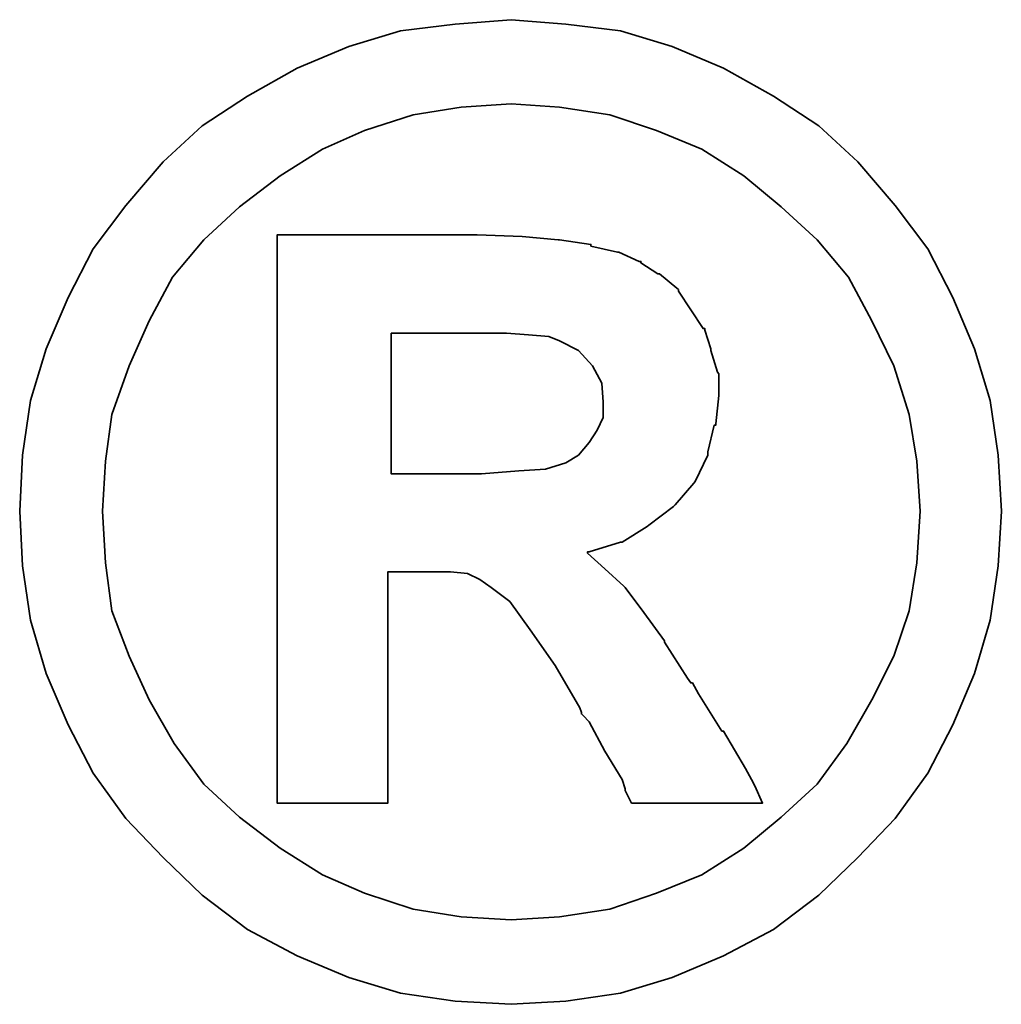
# Model space of a CAD drawing. Header units: millimetres. Extents: x -115 to 793, y -126 to 121.
# Tile 98 of 100: x 471.88 to 473.09, y 7.51 to 8.73. Entities that reach past the tile are written whole.
import ezdxf

# ---------------------------------------------------------------- set-up
doc = ezdxf.new("R2010")
doc.units = ezdxf.units.MM
doc.layers.add('DIM', color=4, linetype='Continuous')
doc.layers.add('layer 1', color=7, linetype='Continuous')

# ---------------------------------------------------------------- blocks, each defined once
blk = doc.blocks.new('TBI MOTION logo(完整正式版)')
at = {"layer": 'layer 1', "color": 22, "lineweight": 35}
for points, knots in [([(81.20634, 4.98624), (81.20634, 4.98624), (81.18649, 5.32862), (81.18649, 5.32862), (81.18649, 5.32862), (81.18649, 5.32862), (81.13886, 5.66206), (81.13886, 5.66206), (81.13886, 5.66206), (81.13886, 5.66206), (81.04359, 5.97764), (81.04359, 5.97764), (81.04359, 5.97764), (81.04359, 5.97764), (80.91061, 6.29124), (80.91061, 6.29124), (80.91061, 6.29124), (80.91061, 6.29124), (80.75778, 6.58697), (80.75778, 6.58697), (80.75778, 6.58697), (80.75778, 6.58697), (80.5593, 6.85294), (80.5593, 6.85294), (80.5593, 6.85294), (80.5593, 6.85294), (80.33105, 7.1189), (80.33105, 7.1189), (80.33105, 7.1189), (80.33105, 7.1189), (80.09287, 7.33921), (80.09287, 7.33921), (80.09287, 7.33921), (80.09287, 7.33921), (79.815, 7.51982), (79.815, 7.51982), (79.815, 7.51982), (79.815, 7.51982), (79.51133, 7.69051), (79.51133, 7.69051), (79.51133, 7.69051), (79.51133, 7.69051), (79.19773, 7.8235), (79.19773, 7.8235), (79.19773, 7.8235), (79.19773, 7.8235), (78.88215, 7.91877), (78.88215, 7.91877), (78.88215, 7.91877), (78.88215, 7.91877), (78.54871, 7.95846), (78.54871, 7.95846), (78.54871, 7.95846), (78.54871, 7.95846), (78.21526, 7.98625), (78.21526, 7.98625), (78.21526, 7.98625), (78.21526, 7.98625), (77.87388, 7.95846), (77.87388, 7.95846), (77.87388, 7.95846), (77.87388, 7.95846), (77.54044, 7.91877), (77.54044, 7.91877), (77.54044, 7.91877), (77.54044, 7.91877), (77.22485, 7.8235), (77.22485, 7.8235), (77.22485, 7.8235), (77.22485, 7.8235), (76.91027, 7.69051), (76.91027, 7.69051), (76.91027, 7.69051), (76.91027, 7.69051), (76.6056, 7.51982), (76.6056, 7.51982), (76.6056, 7.51982), (76.6056, 7.51982), (76.32972, 7.33921), (76.32972, 7.33921), (76.32972, 7.33921), (76.32972, 7.33921), (76.09154, 7.1189), (76.09154, 7.1189), (76.09154, 7.1189), (76.09154, 7.1189), (75.86329, 6.85294), (75.86329, 6.85294), (75.86329, 6.85294), (75.86329, 6.85294), (75.66382, 6.58697), (75.66382, 6.58697), (75.66382, 6.58697), (75.66382, 6.58697), (75.51099, 6.29124), (75.51099, 6.29124), (75.51099, 6.29124), (75.51099, 6.29124), (75.37702, 5.97764), (75.37702, 5.97764), (75.37702, 5.97764), (75.37702, 5.97764), (75.28175, 5.66206), (75.28175, 5.66206), (75.28175, 5.66206), (75.28175, 5.66206), (75.23411, 5.32862), (75.23411, 5.32862), (75.23411, 5.32862), (75.23411, 5.32862), (75.21625, 4.98624), (75.21625, 4.98624), (75.21625, 4.98624), (75.21625, 4.98624), (75.23411, 4.6528), (75.23411, 4.6528), (75.23411, 4.6528), (75.23411, 4.6528), (75.28175, 4.32035), (75.28175, 4.32035), (75.28175, 4.32035), (75.28175, 4.32035), (75.37702, 3.99583), (75.37702, 3.99583), (75.37702, 3.99583), (75.37702, 3.99583), (75.51099, 3.68224), (75.51099, 3.68224), (75.51099, 3.68224), (75.51099, 3.68224), (75.66382, 3.38749), (75.66382, 3.38749), (75.66382, 3.38749), (75.66382, 3.38749), (75.86329, 3.10963), (75.86329, 3.10963), (75.86329, 3.10963), (75.86329, 3.10963), (76.09154, 2.87145), (76.09154, 2.87145), (76.09154, 2.87145), (76.09154, 2.87145), (76.32972, 2.6432), (76.32972, 2.6432), (76.32972, 2.6432), (76.32972, 2.6432), (76.6056, 2.43381), (76.6056, 2.43381), (76.6056, 2.43381), (76.6056, 2.43381), (76.91027, 2.27205), (76.91027, 2.27205), (76.91027, 2.27205), (76.91027, 2.27205), (77.22485, 2.13906), (77.22485, 2.13906), (77.22485, 2.13906), (77.22485, 2.13906), (77.54044, 2.0438), (77.54044, 2.0438), (77.54044, 2.0438), (77.54044, 2.0438), (77.87388, 1.99616), (77.87388, 1.99616), (77.87388, 1.99616), (77.87388, 1.99616), (78.21526, 1.97631), (78.21526, 1.97631), (78.21526, 1.97631), (78.21526, 1.97631), (78.54871, 1.99616), (78.54871, 1.99616), (78.54871, 1.99616), (78.54871, 1.99616), (78.88215, 2.0438), (78.88215, 2.0438), (78.88215, 2.0438), (78.88215, 2.0438), (79.19773, 2.13906), (79.19773, 2.13906), (79.19773, 2.13906), (79.19773, 2.13906), (79.51133, 2.27205), (79.51133, 2.27205), (79.51133, 2.27205), (79.51133, 2.27205), (79.815, 2.43381), (79.815, 2.43381), (79.815, 2.43381), (79.815, 2.43381), (80.09287, 2.6432), (80.09287, 2.6432), (80.09287, 2.6432), (80.09287, 2.6432), (80.33105, 2.87145), (80.33105, 2.87145), (80.33105, 2.87145), (80.33105, 2.87145), (80.5593, 3.10963), (80.5593, 3.10963), (80.5593, 3.10963), (80.5593, 3.10963), (80.75778, 3.38749), (80.75778, 3.38749), (80.75778, 3.38749), (80.75778, 3.38749), (80.91061, 3.68224), (80.91061, 3.68224), (80.91061, 3.68224), (80.91061, 3.68224), (81.04359, 3.99583), (81.04359, 3.99583), (81.04359, 3.99583), (81.04359, 3.99583), (81.13886, 4.32035), (81.13886, 4.32035), (81.13886, 4.32035), (81.13886, 4.32035), (81.18649, 4.6528), (81.18649, 4.6528), (81.18649, 4.6528), (81.18649, 4.6528), (81.20634, 4.98624), (81.20634, 4.98624)], [0, 0, 0, 0, 0.0178571, 0.0178571, 0.0178571, 0.0178571, 0.0357143, 0.0357143, 0.0357143, 0.0357143, 0.0535714, 0.0535714, 0.0535714, 0.0535714, 0.0714286, 0.0714286, 0.0714286, 0.0714286, 0.0892857, 0.0892857, 0.0892857, 0.0892857, 0.1071429, 0.1071429, 0.1071429, 0.1071429, 0.125, 0.125, 0.125, 0.125, 0.1428571, 0.1428571, 0.1428571, 0.1428571, 0.1607143, 0.1607143, 0.1607143, 0.1607143, 0.1785714, 0.1785714, 0.1785714, 0.1785714, 0.1964286, 0.1964286, 0.1964286, 0.1964286, 0.2142857, 0.2142857, 0.2142857, 0.2142857, 0.2321429, 0.2321429, 0.2321429, 0.2321429, 0.25, 0.25, 0.25, 0.25, 0.2678571, 0.2678571, 0.2678571, 0.2678571, 0.2857143, 0.2857143, 0.2857143, 0.2857143, 0.3035714, 0.3035714, 0.3035714, 0.3035714, 0.3214286, 0.3214286, 0.3214286, 0.3214286, 0.3392857, 0.3392857, 0.3392857, 0.3392857, 0.3571429, 0.3571429, 0.3571429, 0.3571429, 0.375, 0.375, 0.375, 0.375, 0.3928571, 0.3928571, 0.3928571, 0.3928571, 0.4107143, 0.4107143, 0.4107143, 0.4107143, 0.4285714, 0.4285714, 0.4285714, 0.4285714, 0.4464286, 0.4464286, 0.4464286, 0.4464286, 0.4642857, 0.4642857, 0.4642857, 0.4642857, 0.4821429, 0.4821429, 0.4821429, 0.4821429, 0.5, 0.5, 0.5, 0.5, 0.5178571, 0.5178571, 0.5178571, 0.5178571, 0.5357143, 0.5357143, 0.5357143, 0.5357143, 0.5535714, 0.5535714, 0.5535714, 0.5535714, 0.5714286, 0.5714286, 0.5714286, 0.5714286, 0.5892857, 0.5892857, 0.5892857, 0.5892857, 0.6071429, 0.6071429, 0.6071429, 0.6071429, 0.625, 0.625, 0.625, 0.625, 0.6428571, 0.6428571, 0.6428571, 0.6428571, 0.6607143, 0.6607143, 0.6607143, 0.6607143, 0.6785714, 0.6785714, 0.6785714, 0.6785714, 0.6964286, 0.6964286, 0.6964286, 0.6964286, 0.7142857, 0.7142857, 0.7142857, 0.7142857, 0.7321429, 0.7321429, 0.7321429, 0.7321429, 0.75, 0.75, 0.75, 0.75, 0.7678571, 0.7678571, 0.7678571, 0.7678571, 0.7857143, 0.7857143, 0.7857143, 0.7857143, 0.8035714, 0.8035714, 0.8035714, 0.8035714, 0.8214286, 0.8214286, 0.8214286, 0.8214286, 0.8392857, 0.8392857, 0.8392857, 0.8392857, 0.8571429, 0.8571429, 0.8571429, 0.8571429, 0.875, 0.875, 0.875, 0.875, 0.8928571, 0.8928571, 0.8928571, 0.8928571, 0.9107143, 0.9107143, 0.9107143, 0.9107143, 0.9285714, 0.9285714, 0.9285714, 0.9285714, 0.9464286, 0.9464286, 0.9464286, 0.9464286, 0.9642857, 0.9642857, 0.9642857, 0.9642857, 0.9821429, 0.9821429, 0.9821429, 0.9821429, 1, 1, 1, 1]), ([(80.71014, 4.98624), (80.71014, 4.98624), (80.69129, 5.29091), (80.69129, 5.29091), (80.69129, 5.29091), (80.69129, 5.29091), (80.64464, 5.57672), (80.64464, 5.57672), (80.64464, 5.57672), (80.64464, 5.57672), (80.54937, 5.87245), (80.54937, 5.87245), (80.54937, 5.87245), (80.54937, 5.87245), (80.41639, 6.14833), (80.41639, 6.14833), (80.41639, 6.14833), (80.41639, 6.14833), (80.27349, 6.41429), (80.27349, 6.41429), (80.27349, 6.41429), (80.27349, 6.41429), (80.08295, 6.64255), (80.08295, 6.64255), (80.08295, 6.64255), (80.08295, 6.64255), (79.86264, 6.84301), (79.86264, 6.84301), (79.86264, 6.84301), (79.86264, 6.84301), (79.63439, 7.03355), (79.63439, 7.03355), (79.63439, 7.03355), (79.63439, 7.03355), (79.37835, 7.1963), (79.37835, 7.1963), (79.37835, 7.1963), (79.37835, 7.1963), (79.10246, 7.30944), (79.10246, 7.30944), (79.10246, 7.30944), (79.10246, 7.30944), (78.81665, 7.40471), (78.81665, 7.40471), (78.81665, 7.40471), (78.81665, 7.40471), (78.511, 7.45234), (78.511, 7.45234), (78.511, 7.45234), (78.511, 7.45234), (78.21526, 7.47219), (78.21526, 7.47219), (78.21526, 7.47219), (78.21526, 7.47219), (77.9106, 7.45234), (77.9106, 7.45234), (77.9106, 7.45234), (77.9106, 7.45234), (77.61685, 7.40471), (77.61685, 7.40471), (77.61685, 7.40471), (77.61685, 7.40471), (77.32012, 7.30944), (77.32012, 7.30944), (77.32012, 7.30944), (77.32012, 7.30944), (77.06309, 7.1963), (77.06309, 7.1963), (77.06309, 7.1963), (77.06309, 7.1963), (76.80606, 7.03355), (76.80606, 7.03355), (76.80606, 7.03355), (76.80606, 7.03355), (76.55797, 6.84301), (76.55797, 6.84301), (76.55797, 6.84301), (76.55797, 6.84301), (76.34063, 6.64255), (76.34063, 6.64255), (76.34063, 6.64255), (76.34063, 6.64255), (76.1491, 6.41429), (76.1491, 6.41429), (76.1491, 6.41429), (76.1491, 6.41429), (76.0062, 6.14833), (76.0062, 6.14833), (76.0062, 6.14833), (76.0062, 6.14833), (75.88314, 5.87245), (75.88314, 5.87245), (75.88314, 5.87245), (75.88314, 5.87245), (75.77794, 5.57672), (75.77794, 5.57672), (75.77794, 5.57672), (75.77794, 5.57672), (75.73924, 5.29091), (75.73924, 5.29091), (75.73924, 5.29091), (75.73924, 5.29091), (75.72039, 4.98624), (75.72039, 4.98624), (75.72039, 4.98624), (75.72039, 4.98624), (75.73924, 4.67165), (75.73924, 4.67165), (75.73924, 4.67165), (75.73924, 4.67165), (75.77794, 4.37791), (75.77794, 4.37791), (75.77794, 4.37791), (75.77794, 4.37791), (75.88314, 4.10102), (75.88314, 4.10102), (75.88314, 4.10102), (75.88314, 4.10102), (76.0062, 3.83407), (76.0062, 3.83407), (76.0062, 3.83407), (76.0062, 3.83407), (76.15902, 3.56811), (76.15902, 3.56811), (76.15902, 3.56811), (76.15902, 3.56811), (76.34063, 3.32001), (76.34063, 3.32001), (76.34063, 3.32001), (76.34063, 3.32001), (76.55797, 3.11955), (76.55797, 3.11955), (76.55797, 3.11955), (76.55797, 3.11955), (76.80606, 2.92901), (76.80606, 2.92901), (76.80606, 2.92901), (76.80606, 2.92901), (77.06309, 2.76725), (77.06309, 2.76725), (77.06309, 2.76725), (77.06309, 2.76725), (77.32012, 2.65412), (77.32012, 2.65412), (77.32012, 2.65412), (77.32012, 2.65412), (77.61685, 2.55786), (77.61685, 2.55786), (77.61685, 2.55786), (77.61685, 2.55786), (77.9106, 2.51022), (77.9106, 2.51022), (77.9106, 2.51022), (77.9106, 2.51022), (78.21526, 2.49137), (78.21526, 2.49137), (78.21526, 2.49137), (78.21526, 2.49137), (78.511, 2.51022), (78.511, 2.51022), (78.511, 2.51022), (78.511, 2.51022), (78.81665, 2.55786), (78.81665, 2.55786), (78.81665, 2.55786), (78.81665, 2.55786), (79.10246, 2.65412), (79.10246, 2.65412), (79.10246, 2.65412), (79.10246, 2.65412), (79.37835, 2.76725), (79.37835, 2.76725), (79.37835, 2.76725), (79.37835, 2.76725), (79.63439, 2.92901), (79.63439, 2.92901), (79.63439, 2.92901), (79.63439, 2.92901), (79.86264, 3.11955), (79.86264, 3.11955), (79.86264, 3.11955), (79.86264, 3.11955), (80.08295, 3.32001), (80.08295, 3.32001), (80.08295, 3.32001), (80.08295, 3.32001), (80.26356, 3.56811), (80.26356, 3.56811), (80.26356, 3.56811), (80.26356, 3.56811), (80.41639, 3.83407), (80.41639, 3.83407), (80.41639, 3.83407), (80.41639, 3.83407), (80.54937, 4.10102), (80.54937, 4.10102), (80.54937, 4.10102), (80.54937, 4.10102), (80.64464, 4.37791), (80.64464, 4.37791), (80.64464, 4.37791), (80.64464, 4.37791), (80.69129, 4.67165), (80.69129, 4.67165), (80.69129, 4.67165), (80.69129, 4.67165), (80.71014, 4.98624), (80.71014, 4.98624)], [0, 0, 0, 0, 0.0192308, 0.0192308, 0.0192308, 0.0192308, 0.0384615, 0.0384615, 0.0384615, 0.0384615, 0.0576923, 0.0576923, 0.0576923, 0.0576923, 0.0769231, 0.0769231, 0.0769231, 0.0769231, 0.0961538, 0.0961538, 0.0961538, 0.0961538, 0.1153846, 0.1153846, 0.1153846, 0.1153846, 0.1346154, 0.1346154, 0.1346154, 0.1346154, 0.1538462, 0.1538462, 0.1538462, 0.1538462, 0.1730769, 0.1730769, 0.1730769, 0.1730769, 0.1923077, 0.1923077, 0.1923077, 0.1923077, 0.2115385, 0.2115385, 0.2115385, 0.2115385, 0.2307692, 0.2307692, 0.2307692, 0.2307692, 0.25, 0.25, 0.25, 0.25, 0.2692308, 0.2692308, 0.2692308, 0.2692308, 0.2884615, 0.2884615, 0.2884615, 0.2884615, 0.3076923, 0.3076923, 0.3076923, 0.3076923, 0.3269231, 0.3269231, 0.3269231, 0.3269231, 0.3461538, 0.3461538, 0.3461538, 0.3461538, 0.3653846, 0.3653846, 0.3653846, 0.3653846, 0.3846154, 0.3846154, 0.3846154, 0.3846154, 0.4038462, 0.4038462, 0.4038462, 0.4038462, 0.4230769, 0.4230769, 0.4230769, 0.4230769, 0.4423077, 0.4423077, 0.4423077, 0.4423077, 0.4615385, 0.4615385, 0.4615385, 0.4615385, 0.4807692, 0.4807692, 0.4807692, 0.4807692, 0.5, 0.5, 0.5, 0.5, 0.5192308, 0.5192308, 0.5192308, 0.5192308, 0.5384615, 0.5384615, 0.5384615, 0.5384615, 0.5576923, 0.5576923, 0.5576923, 0.5576923, 0.5769231, 0.5769231, 0.5769231, 0.5769231, 0.5961538, 0.5961538, 0.5961538, 0.5961538, 0.6153846, 0.6153846, 0.6153846, 0.6153846, 0.6346154, 0.6346154, 0.6346154, 0.6346154, 0.6538462, 0.6538462, 0.6538462, 0.6538462, 0.6730769, 0.6730769, 0.6730769, 0.6730769, 0.6923077, 0.6923077, 0.6923077, 0.6923077, 0.7115385, 0.7115385, 0.7115385, 0.7115385, 0.7307692, 0.7307692, 0.7307692, 0.7307692, 0.75, 0.75, 0.75, 0.75, 0.7692308, 0.7692308, 0.7692308, 0.7692308, 0.7884615, 0.7884615, 0.7884615, 0.7884615, 0.8076923, 0.8076923, 0.8076923, 0.8076923, 0.8269231, 0.8269231, 0.8269231, 0.8269231, 0.8461538, 0.8461538, 0.8461538, 0.8461538, 0.8653846, 0.8653846, 0.8653846, 0.8653846, 0.8846154, 0.8846154, 0.8846154, 0.8846154, 0.9038462, 0.9038462, 0.9038462, 0.9038462, 0.9230769, 0.9230769, 0.9230769, 0.9230769, 0.9423077, 0.9423077, 0.9423077, 0.9423077, 0.9615385, 0.9615385, 0.9615385, 0.9615385, 0.9807692, 0.9807692, 0.9807692, 0.9807692, 1, 1, 1, 1]), ([(76.78721, 3.2823), (76.78721, 3.2823), (76.78721, 3.32001), (76.78721, 3.32001), (76.78721, 3.32001), (76.78721, 3.32001), (76.78721, 3.42422), (76.78721, 3.42422), (76.78721, 3.42422), (76.78721, 3.42422), (76.78721, 3.59689), (76.78721, 3.59689), (76.78721, 3.59689), (76.78721, 3.59689), (76.78721, 3.80529), (76.78721, 3.80529), (76.78721, 3.80529), (76.78721, 3.80529), (76.78721, 4.0524), (76.78721, 4.0524), (76.78721, 4.0524), (76.78721, 4.0524), (76.78721, 4.32035), (76.78721, 4.32035), (76.78721, 4.32035), (76.78721, 4.32035), (76.78721, 4.92868), (76.78721, 4.92868), (76.78721, 4.92868), (76.78721, 4.92868), (76.78721, 5.53801), (76.78721, 5.53801), (76.78721, 5.53801), (76.78721, 5.53801), (76.78721, 5.82482), (76.78721, 5.82482), (76.78721, 5.82482), (76.78721, 5.82482), (76.78721, 6.07291), (76.78721, 6.07291), (76.78721, 6.07291), (76.78721, 6.07291), (76.78721, 6.30017), (76.78721, 6.30017), (76.78721, 6.30017), (76.78721, 6.30017), (76.78721, 6.45399), (76.78721, 6.45399), (76.78721, 6.45399), (76.78721, 6.45399), (76.78721, 6.5572), (76.78721, 6.5572), (76.78721, 6.5572), (76.78721, 6.5572), (76.78721, 6.59689), (76.78721, 6.59689), (76.78721, 6.59689), (76.78721, 6.59689), (76.78721, 6.67232), (76.78721, 6.67232), (76.78721, 6.67232), (76.78721, 6.67232), (76.8537, 6.67232), (76.8537, 6.67232), (76.8537, 6.67232), (76.8537, 6.67232), (76.87355, 6.67232), (76.87355, 6.67232), (76.87355, 6.67232), (76.87355, 6.67232), (76.91027, 6.67232), (76.91027, 6.67232), (76.91027, 6.67232), (76.91027, 6.67232), (77.04424, 6.67232), (77.04424, 6.67232), (77.04424, 6.67232), (77.04424, 6.67232), (77.22485, 6.67232), (77.22485, 6.67232), (77.22485, 6.67232), (77.22485, 6.67232), (77.43524, 6.67232), (77.43524, 6.67232), (77.43524, 6.67232), (77.43524, 6.67232), (77.65357, 6.67232), (77.65357, 6.67232), (77.65357, 6.67232), (77.65357, 6.67232), (77.82625, 6.67232), (77.82625, 6.67232), (77.82625, 6.67232), (77.82625, 6.67232), (77.94037, 6.67232), (77.94037, 6.67232), (77.94037, 6.67232), (77.94037, 6.67232), (77.97709, 6.67232), (77.97709, 6.67232), (77.97709, 6.67232), (77.97709, 6.67232), (77.99694, 6.67232), (77.99694, 6.67232), (77.99694, 6.67232), (77.99694, 6.67232), (78.00686, 6.67232), (78.00686, 6.67232), (78.00686, 6.67232), (78.00686, 6.67232), (78.28275, 6.6624), (78.28275, 6.6624), (78.28275, 6.6624), (78.28275, 6.6624), (78.50107, 6.64255), (78.50107, 6.64255), (78.50107, 6.64255), (78.50107, 6.64255), (78.511, 6.64255), (78.511, 6.64255), (78.511, 6.64255), (78.511, 6.64255), (78.70154, 6.61476), (78.70154, 6.61476), (78.70154, 6.61476), (78.70154, 6.61476), (78.70154, 6.60483), (78.70154, 6.60483), (78.70154, 6.60483), (78.70154, 6.60483), (78.86429, 6.56713), (78.86429, 6.56713), (78.86429, 6.56713), (78.86429, 6.56713), (78.87223, 6.56713), (78.87223, 6.56713), (78.87223, 6.56713), (78.87223, 6.56713), (78.99727, 6.51056), (78.99727, 6.51056), (78.99727, 6.51056), (78.99727, 6.51056), (79.00719, 6.51056), (79.00719, 6.51056), (79.00719, 6.51056), (79.00719, 6.51056), (79.00719, 6.50162), (79.00719, 6.50162), (79.00719, 6.50162), (79.00719, 6.50162), (79.1104, 6.43415), (79.1104, 6.43415), (79.1104, 6.43415), (79.1104, 6.43415), (79.12132, 6.43415), (79.12132, 6.43415), (79.12132, 6.43415), (79.12132, 6.43415), (79.22552, 6.34781), (79.22552, 6.34781), (79.22552, 6.34781), (79.22552, 6.34781), (79.23544, 6.33888), (79.23544, 6.33888), (79.23544, 6.33888), (79.23544, 6.33888), (79.23544, 6.32895), (79.23544, 6.32895), (79.23544, 6.32895), (79.23544, 6.32895), (79.31087, 6.21483), (79.31087, 6.21483), (79.31087, 6.21483), (79.31087, 6.21483), (79.38629, 6.1007), (79.38629, 6.1007), (79.38629, 6.1007), (79.38629, 6.1007), (79.3972, 6.1007), (79.3972, 6.1007), (79.3972, 6.1007), (79.3972, 6.1007), (79.3972, 6.09078), (79.3972, 6.09078), (79.3972, 6.09078), (79.3972, 6.09078), (79.43392, 5.97764), (79.43392, 5.97764), (79.43392, 5.97764), (79.43392, 5.97764), (79.43392, 5.96772), (79.43392, 5.96772), (79.43392, 5.96772), (79.43392, 5.96772), (79.47362, 5.83474), (79.47362, 5.83474), (79.47362, 5.83474), (79.47362, 5.83474), (79.48156, 5.82482), (79.48156, 5.82482), (79.48156, 5.82482), (79.48156, 5.82482), (79.48156, 5.69977), (79.48156, 5.69977), (79.48156, 5.69977), (79.48156, 5.69977), (79.48156, 5.69183), (79.48156, 5.69183), (79.48156, 5.69183), (79.48156, 5.69183), (79.4637, 5.51915), (79.4637, 5.51915), (79.4637, 5.51915), (79.4637, 5.51915), (79.4637, 5.51122), (79.4637, 5.51122), (79.4637, 5.51122), (79.4637, 5.51122), (79.45377, 5.51122), (79.45377, 5.51122), (79.45377, 5.51122), (79.45377, 5.51122), (79.41507, 5.34847), (79.41507, 5.34847), (79.41507, 5.34847), (79.41507, 5.34847), (79.41507, 5.33854), (79.41507, 5.33854), (79.41507, 5.33854), (79.41507, 5.33854), (79.41507, 5.32862), (79.41507, 5.32862), (79.41507, 5.32862), (79.41507, 5.32862), (79.33865, 5.16785), (79.33865, 5.16785), (79.33865, 5.16785), (79.33865, 5.16785), (79.33071, 5.15693), (79.33071, 5.15693), (79.33071, 5.15693), (79.33071, 5.15693), (79.2156, 5.02495), (79.2156, 5.02495), (79.2156, 5.02495), (79.2156, 5.02495), (79.20567, 5.01502), (79.20567, 5.01502), (79.20567, 5.01502), (79.20567, 5.01502), (79.05483, 4.89991), (79.05483, 4.89991), (79.05483, 4.89991), (79.05483, 4.89991), (79.04491, 4.89197), (79.04491, 4.89197), (79.04491, 4.89197), (79.04491, 4.89197), (78.89208, 4.7967), (78.89208, 4.7967), (78.89208, 4.7967), (78.89208, 4.7967), (78.88215, 4.7967), (78.88215, 4.7967), (78.88215, 4.7967), (78.88215, 4.7967), (78.69161, 4.73913), (78.69161, 4.73913), (78.69161, 4.73913), (78.69161, 4.73913), (78.68169, 4.73913), (78.68169, 4.73913), (78.68169, 4.73913), (78.68169, 4.73913), (78.68169, 4.72921), (78.68169, 4.72921), (78.68169, 4.72921), (78.68169, 4.72921), (78.78688, 4.63394), (78.78688, 4.63394), (78.78688, 4.63394), (78.78688, 4.63394), (78.902, 4.52875), (78.902, 4.52875), (78.902, 4.52875), (78.902, 4.52875), (78.91093, 4.52081), (78.91093, 4.52081), (78.91093, 4.52081), (78.91093, 4.52081), (79.02506, 4.36798), (79.02506, 4.36798), (79.02506, 4.36798), (79.02506, 4.36798), (79.1501, 4.1953), (79.1501, 4.1953), (79.1501, 4.1953), (79.1501, 4.1953), (79.1501, 4.18736), (79.1501, 4.18736), (79.1501, 4.18736), (79.1501, 4.18736), (79.29201, 3.96705), (79.29201, 3.96705), (79.29201, 3.96705), (79.29201, 3.96705), (79.31087, 3.93828), (79.31087, 3.93828), (79.31087, 3.93828), (79.31087, 3.93828), (79.32079, 3.93828), (79.32079, 3.93828), (79.32079, 3.93828), (79.32079, 3.93828), (79.3585, 3.87178), (79.3585, 3.87178), (79.3585, 3.87178), (79.3585, 3.87178), (79.50141, 3.64353), (79.50141, 3.64353), (79.50141, 3.64353), (79.50141, 3.64353), (79.51133, 3.64353), (79.51133, 3.64353), (79.51133, 3.64353), (79.51133, 3.64353), (79.64431, 3.41528), (79.64431, 3.41528), (79.64431, 3.41528), (79.64431, 3.41528), (79.68202, 3.3478), (79.68202, 3.3478), (79.68202, 3.3478), (79.68202, 3.3478), (79.70187, 3.31009), (79.70187, 3.31009), (79.70187, 3.31009), (79.70187, 3.31009), (79.7495, 3.2049), (79.7495, 3.2049), (79.7495, 3.2049), (79.7495, 3.2049), (79.64431, 3.2049), (79.64431, 3.2049), (79.64431, 3.2049), (79.64431, 3.2049), (79.62546, 3.2049), (79.62546, 3.2049), (79.62546, 3.2049), (79.62546, 3.2049), (79.53912, 3.2049), (79.53912, 3.2049), (79.53912, 3.2049), (79.53912, 3.2049), (79.31087, 3.2049), (79.31087, 3.2049), (79.31087, 3.2049), (79.31087, 3.2049), (79.08262, 3.2049), (79.08262, 3.2049), (79.08262, 3.2049), (79.08262, 3.2049), (79.00719, 3.2049), (79.00719, 3.2049), (79.00719, 3.2049), (79.00719, 3.2049), (78.98735, 3.2049), (78.98735, 3.2049), (78.98735, 3.2049), (78.98735, 3.2049), (78.94964, 3.2049), (78.94964, 3.2049), (78.94964, 3.2049), (78.94964, 3.2049), (78.92979, 3.24459), (78.92979, 3.24459), (78.92979, 3.24459), (78.92979, 3.24459), (78.91093, 3.2823), (78.91093, 3.2823), (78.91093, 3.2823), (78.91093, 3.2823), (78.91093, 3.29223), (78.91093, 3.29223), (78.91093, 3.29223), (78.91093, 3.29223), (78.89208, 3.3478), (78.89208, 3.3478), (78.89208, 3.3478), (78.89208, 3.3478), (78.78688, 3.52048), (78.78688, 3.52048), (78.78688, 3.52048), (78.78688, 3.52048), (78.69161, 3.7001), (78.69161, 3.7001), (78.69161, 3.7001), (78.69161, 3.7001), (78.6539, 3.7388), (78.6539, 3.7388), (78.6539, 3.7388), (78.6539, 3.7388), (78.64398, 3.74873), (78.64398, 3.74873), (78.64398, 3.74873), (78.64398, 3.74873), (78.64398, 3.75766), (78.64398, 3.75766), (78.64398, 3.75766), (78.64398, 3.75766), (78.63405, 3.78644), (78.63405, 3.78644), (78.63405, 3.78644), (78.63405, 3.78644), (78.48321, 4.04347), (78.48321, 4.04347), (78.48321, 4.04347), (78.48321, 4.04347), (78.33038, 4.2618), (78.33038, 4.2618), (78.33038, 4.2618), (78.33038, 4.2618), (78.20732, 4.43447), (78.20732, 4.43447), (78.20732, 4.43447), (78.20732, 4.43447), (78.09221, 4.52081), (78.09221, 4.52081), (78.09221, 4.52081), (78.09221, 4.52081), (78.02472, 4.56845), (78.02472, 4.56845), (78.02472, 4.56845), (78.02472, 4.56845), (77.9493, 4.60616), (77.9493, 4.60616), (77.9493, 4.60616), (77.9493, 4.60616), (77.8451, 4.61608), (77.8451, 4.61608), (77.8451, 4.61608), (77.8451, 4.61608), (77.71113, 4.61608), (77.71113, 4.61608), (77.71113, 4.61608), (77.71113, 4.61608), (77.69128, 4.61608), (77.69128, 4.61608), (77.69128, 4.61608), (77.69128, 4.61608), (77.67342, 4.61608), (77.67342, 4.61608), (77.67342, 4.61608), (77.67342, 4.61608), (77.5583, 4.61608), (77.5583, 4.61608), (77.5583, 4.61608), (77.5583, 4.61608), (77.46303, 4.61608), (77.46303, 4.61608), (77.46303, 4.61608), (77.46303, 4.61608), (77.46303, 4.54761), (77.46303, 4.54761), (77.46303, 4.54761), (77.46303, 4.54761), (77.46303, 4.47318), (77.46303, 4.47318), (77.46303, 4.47318), (77.46303, 4.47318), (77.46303, 4.24294), (77.46303, 4.24294), (77.46303, 4.24294), (77.46303, 4.24294), (77.46303, 3.99583), (77.46303, 3.99583), (77.46303, 3.99583), (77.46303, 3.99583), (77.46303, 3.72888), (77.46303, 3.72888), (77.46303, 3.72888), (77.46303, 3.72888), (77.46303, 3.51055), (77.46303, 3.51055), (77.46303, 3.51055), (77.46303, 3.51055), (77.46303, 3.42422), (77.46303, 3.42422), (77.46303, 3.42422), (77.46303, 3.42422), (77.46303, 3.35773), (77.46303, 3.35773), (77.46303, 3.35773), (77.46303, 3.35773), (77.46303, 3.30017), (77.46303, 3.30017), (77.46303, 3.30017), (77.46303, 3.30017), (77.46303, 3.2823), (77.46303, 3.2823), (77.46303, 3.2823), (77.46303, 3.2823), (77.46303, 3.2049), (77.46303, 3.2049), (77.46303, 3.2049), (77.46303, 3.2049), (77.39753, 3.2049), (77.39753, 3.2049), (77.39753, 3.2049), (77.39753, 3.2049), (77.37768, 3.2049), (77.37768, 3.2049), (77.37768, 3.2049), (77.37768, 3.2049), (77.32012, 3.2049), (77.32012, 3.2049), (77.32012, 3.2049), (77.32012, 3.2049), (77.12165, 3.2049), (77.12165, 3.2049), (77.12165, 3.2049), (77.12165, 3.2049), (76.94897, 3.2049), (76.94897, 3.2049), (76.94897, 3.2049), (76.94897, 3.2049), (76.8924, 3.2049), (76.8924, 3.2049), (76.8924, 3.2049), (76.8924, 3.2049), (76.8537, 3.2049), (76.8537, 3.2049), (76.8537, 3.2049), (76.8537, 3.2049), (76.78721, 3.2049), (76.78721, 3.2049), (76.78721, 3.2049), (76.78721, 3.2049), (76.78721, 3.2823), (76.78721, 3.2823)], [0, 0, 0, 0, 0.0074074, 0.0074074, 0.0074074, 0.0074074, 0.0148148, 0.0148148, 0.0148148, 0.0148148, 0.0222222, 0.0222222, 0.0222222, 0.0222222, 0.0296296, 0.0296296, 0.0296296, 0.0296296, 0.037037, 0.037037, 0.037037, 0.037037, 0.0444444, 0.0444444, 0.0444444, 0.0444444, 0.0518519, 0.0518519, 0.0518519, 0.0518519, 0.0592593, 0.0592593, 0.0592593, 0.0592593, 0.0666667, 0.0666667, 0.0666667, 0.0666667, 0.0740741, 0.0740741, 0.0740741, 0.0740741, 0.0814815, 0.0814815, 0.0814815, 0.0814815, 0.0888889, 0.0888889, 0.0888889, 0.0888889, 0.0962963, 0.0962963, 0.0962963, 0.0962963, 0.1037037, 0.1037037, 0.1037037, 0.1037037, 0.1111111, 0.1111111, 0.1111111, 0.1111111, 0.1185185, 0.1185185, 0.1185185, 0.1185185, 0.1259259, 0.1259259, 0.1259259, 0.1259259, 0.1333333, 0.1333333, 0.1333333, 0.1333333, 0.1407407, 0.1407407, 0.1407407, 0.1407407, 0.1481481, 0.1481481, 0.1481481, 0.1481481, 0.1555556, 0.1555556, 0.1555556, 0.1555556, 0.162963, 0.162963, 0.162963, 0.162963, 0.1703704, 0.1703704, 0.1703704, 0.1703704, 0.1777778, 0.1777778, 0.1777778, 0.1777778, 0.1851852, 0.1851852, 0.1851852, 0.1851852, 0.1925926, 0.1925926, 0.1925926, 0.1925926, 0.2, 0.2, 0.2, 0.2, 0.2074074, 0.2074074, 0.2074074, 0.2074074, 0.2148148, 0.2148148, 0.2148148, 0.2148148, 0.2222222, 0.2222222, 0.2222222, 0.2222222, 0.2296296, 0.2296296, 0.2296296, 0.2296296, 0.237037, 0.237037, 0.237037, 0.237037, 0.2444444, 0.2444444, 0.2444444, 0.2444444, 0.2518519, 0.2518519, 0.2518519, 0.2518519, 0.2592593, 0.2592593, 0.2592593, 0.2592593, 0.2666667, 0.2666667, 0.2666667, 0.2666667, 0.2740741, 0.2740741, 0.2740741, 0.2740741, 0.2814815, 0.2814815, 0.2814815, 0.2814815, 0.2888889, 0.2888889, 0.2888889, 0.2888889, 0.2962963, 0.2962963, 0.2962963, 0.2962963, 0.3037037, 0.3037037, 0.3037037, 0.3037037, 0.3111111, 0.3111111, 0.3111111, 0.3111111, 0.3185185, 0.3185185, 0.3185185, 0.3185185, 0.3259259, 0.3259259, 0.3259259, 0.3259259, 0.3333333, 0.3333333, 0.3333333, 0.3333333, 0.3407407, 0.3407407, 0.3407407, 0.3407407, 0.3481481, 0.3481481, 0.3481481, 0.3481481, 0.3555556, 0.3555556, 0.3555556, 0.3555556, 0.362963, 0.362963, 0.362963, 0.362963, 0.3703704, 0.3703704, 0.3703704, 0.3703704, 0.3777778, 0.3777778, 0.3777778, 0.3777778, 0.3851852, 0.3851852, 0.3851852, 0.3851852, 0.3925926, 0.3925926, 0.3925926, 0.3925926, 0.4, 0.4, 0.4, 0.4, 0.4074074, 0.4074074, 0.4074074, 0.4074074, 0.4148148, 0.4148148, 0.4148148, 0.4148148, 0.4222222, 0.4222222, 0.4222222, 0.4222222, 0.4296296, 0.4296296, 0.4296296, 0.4296296, 0.437037, 0.437037, 0.437037, 0.437037, 0.4444444, 0.4444444, 0.4444444, 0.4444444, 0.4518519, 0.4518519, 0.4518519, 0.4518519, 0.4592593, 0.4592593, 0.4592593, 0.4592593, 0.4666667, 0.4666667, 0.4666667, 0.4666667, 0.4740741, 0.4740741, 0.4740741, 0.4740741, 0.4814815, 0.4814815, 0.4814815, 0.4814815, 0.4888889, 0.4888889, 0.4888889, 0.4888889, 0.4962963, 0.4962963, 0.4962963, 0.4962963, 0.5037037, 0.5037037, 0.5037037, 0.5037037, 0.5111111, 0.5111111, 0.5111111, 0.5111111, 0.5185185, 0.5185185, 0.5185185, 0.5185185, 0.5259259, 0.5259259, 0.5259259, 0.5259259, 0.5333333, 0.5333333, 0.5333333, 0.5333333, 0.5407407, 0.5407407, 0.5407407, 0.5407407, 0.5481481, 0.5481481, 0.5481481, 0.5481481, 0.5555556, 0.5555556, 0.5555556, 0.5555556, 0.562963, 0.562963, 0.562963, 0.562963, 0.5703704, 0.5703704, 0.5703704, 0.5703704, 0.5777778, 0.5777778, 0.5777778, 0.5777778, 0.5851852, 0.5851852, 0.5851852, 0.5851852, 0.5925926, 0.5925926, 0.5925926, 0.5925926, 0.6, 0.6, 0.6, 0.6, 0.6074074, 0.6074074, 0.6074074, 0.6074074, 0.6148148, 0.6148148, 0.6148148, 0.6148148, 0.6222222, 0.6222222, 0.6222222, 0.6222222, 0.6296296, 0.6296296, 0.6296296, 0.6296296, 0.637037, 0.637037, 0.637037, 0.637037, 0.6444444, 0.6444444, 0.6444444, 0.6444444, 0.6518519, 0.6518519, 0.6518519, 0.6518519, 0.6592593, 0.6592593, 0.6592593, 0.6592593, 0.6666667, 0.6666667, 0.6666667, 0.6666667, 0.6740741, 0.6740741, 0.6740741, 0.6740741, 0.6814815, 0.6814815, 0.6814815, 0.6814815, 0.6888889, 0.6888889, 0.6888889, 0.6888889, 0.6962963, 0.6962963, 0.6962963, 0.6962963, 0.7037037, 0.7037037, 0.7037037, 0.7037037, 0.7111111, 0.7111111, 0.7111111, 0.7111111, 0.7185185, 0.7185185, 0.7185185, 0.7185185, 0.7259259, 0.7259259, 0.7259259, 0.7259259, 0.7333333, 0.7333333, 0.7333333, 0.7333333, 0.7407407, 0.7407407, 0.7407407, 0.7407407, 0.7481481, 0.7481481, 0.7481481, 0.7481481, 0.7555556, 0.7555556, 0.7555556, 0.7555556, 0.762963, 0.762963, 0.762963, 0.762963, 0.7703704, 0.7703704, 0.7703704, 0.7703704, 0.7777778, 0.7777778, 0.7777778, 0.7777778, 0.7851852, 0.7851852, 0.7851852, 0.7851852, 0.7925926, 0.7925926, 0.7925926, 0.7925926, 0.8, 0.8, 0.8, 0.8, 0.8074074, 0.8074074, 0.8074074, 0.8074074, 0.8148148, 0.8148148, 0.8148148, 0.8148148, 0.8222222, 0.8222222, 0.8222222, 0.8222222, 0.8296296, 0.8296296, 0.8296296, 0.8296296, 0.837037, 0.837037, 0.837037, 0.837037, 0.8444444, 0.8444444, 0.8444444, 0.8444444, 0.8518519, 0.8518519, 0.8518519, 0.8518519, 0.8592593, 0.8592593, 0.8592593, 0.8592593, 0.8666667, 0.8666667, 0.8666667, 0.8666667, 0.8740741, 0.8740741, 0.8740741, 0.8740741, 0.8814815, 0.8814815, 0.8814815, 0.8814815, 0.8888889, 0.8888889, 0.8888889, 0.8888889, 0.8962963, 0.8962963, 0.8962963, 0.8962963, 0.9037037, 0.9037037, 0.9037037, 0.9037037, 0.9111111, 0.9111111, 0.9111111, 0.9111111, 0.9185185, 0.9185185, 0.9185185, 0.9185185, 0.9259259, 0.9259259, 0.9259259, 0.9259259, 0.9333333, 0.9333333, 0.9333333, 0.9333333, 0.9407407, 0.9407407, 0.9407407, 0.9407407, 0.9481481, 0.9481481, 0.9481481, 0.9481481, 0.9555556, 0.9555556, 0.9555556, 0.9555556, 0.962963, 0.962963, 0.962963, 0.962963, 0.9703704, 0.9703704, 0.9703704, 0.9703704, 0.9777778, 0.9777778, 0.9777778, 0.9777778, 0.9851852, 0.9851852, 0.9851852, 0.9851852, 0.9925926, 0.9925926, 0.9925926, 0.9925926, 1, 1, 1, 1]), ([(77.48288, 6.07291), (77.48288, 6.07291), (77.48288, 5.99551), (77.48288, 5.99551), (77.48288, 5.99551), (77.48288, 5.99551), (77.48288, 5.82482), (77.48288, 5.82482), (77.48288, 5.82482), (77.48288, 5.82482), (77.48288, 5.63328), (77.48288, 5.63328), (77.48288, 5.63328), (77.48288, 5.63328), (77.48288, 5.46358), (77.48288, 5.46358), (77.48288, 5.46358), (77.48288, 5.46358), (77.48288, 5.29091), (77.48288, 5.29091), (77.48288, 5.29091), (77.48288, 5.29091), (77.48288, 5.21449), (77.48288, 5.21449), (77.48288, 5.21449), (77.48288, 5.21449), (77.50074, 5.21449), (77.50074, 5.21449), (77.50074, 5.21449), (77.50074, 5.21449), (77.71113, 5.21449), (77.71113, 5.21449), (77.71113, 5.21449), (77.71113, 5.21449), (77.94037, 5.21449), (77.94037, 5.21449), (77.94037, 5.21449), (77.94037, 5.21449), (78.01579, 5.21449), (78.01579, 5.21449), (78.01579, 5.21449), (78.01579, 5.21449), (78.03465, 5.21449), (78.03465, 5.21449), (78.03465, 5.21449), (78.03465, 5.21449), (78.2629, 5.23335), (78.2629, 5.23335), (78.2629, 5.23335), (78.2629, 5.23335), (78.42565, 5.24327), (78.42565, 5.24327), (78.42565, 5.24327), (78.42565, 5.24327), (78.54871, 5.28098), (78.54871, 5.28098), (78.54871, 5.28098), (78.54871, 5.28098), (78.62611, 5.32862), (78.62611, 5.32862), (78.62611, 5.32862), (78.62611, 5.32862), (78.69161, 5.40503), (78.69161, 5.40503), (78.69161, 5.40503), (78.69161, 5.40503), (78.73925, 5.48145), (78.73925, 5.48145), (78.73925, 5.48145), (78.73925, 5.48145), (78.77696, 5.55885), (78.77696, 5.55885), (78.77696, 5.55885), (78.77696, 5.55885), (78.77696, 5.65214), (78.77696, 5.65214), (78.77696, 5.65214), (78.77696, 5.65214), (78.76902, 5.76726), (78.76902, 5.76726), (78.76902, 5.76726), (78.76902, 5.76726), (78.71146, 5.87245), (78.71146, 5.87245), (78.71146, 5.87245), (78.71146, 5.87245), (78.62611, 5.96772), (78.62611, 5.96772), (78.62611, 5.96772), (78.62611, 5.96772), (78.511, 6.02528), (78.511, 6.02528), (78.511, 6.02528), (78.511, 6.02528), (78.44451, 6.05306), (78.44451, 6.05306), (78.44451, 6.05306), (78.44451, 6.05306), (78.32046, 6.06299), (78.32046, 6.06299), (78.32046, 6.06299), (78.32046, 6.06299), (78.18748, 6.07291), (78.18748, 6.07291), (78.18748, 6.07291), (78.18748, 6.07291), (77.99694, 6.07291), (77.99694, 6.07291), (77.99694, 6.07291), (77.99694, 6.07291), (77.97709, 6.07291), (77.97709, 6.07291), (77.97709, 6.07291), (77.97709, 6.07291), (77.90167, 6.07291), (77.90167, 6.07291), (77.90167, 6.07291), (77.90167, 6.07291), (77.69128, 6.07291), (77.69128, 6.07291), (77.69128, 6.07291), (77.69128, 6.07291), (77.50074, 6.07291), (77.50074, 6.07291), (77.50074, 6.07291), (77.50074, 6.07291), (77.48288, 6.07291), (77.48288, 6.07291)], [0, 0, 0, 0, 0.03125, 0.03125, 0.03125, 0.03125, 0.0625, 0.0625, 0.0625, 0.0625, 0.09375, 0.09375, 0.09375, 0.09375, 0.125, 0.125, 0.125, 0.125, 0.15625, 0.15625, 0.15625, 0.15625, 0.1875, 0.1875, 0.1875, 0.1875, 0.21875, 0.21875, 0.21875, 0.21875, 0.25, 0.25, 0.25, 0.25, 0.28125, 0.28125, 0.28125, 0.28125, 0.3125, 0.3125, 0.3125, 0.3125, 0.34375, 0.34375, 0.34375, 0.34375, 0.375, 0.375, 0.375, 0.375, 0.40625, 0.40625, 0.40625, 0.40625, 0.4375, 0.4375, 0.4375, 0.4375, 0.46875, 0.46875, 0.46875, 0.46875, 0.5, 0.5, 0.5, 0.5, 0.53125, 0.53125, 0.53125, 0.53125, 0.5625, 0.5625, 0.5625, 0.5625, 0.59375, 0.59375, 0.59375, 0.59375, 0.625, 0.625, 0.625, 0.625, 0.65625, 0.65625, 0.65625, 0.65625, 0.6875, 0.6875, 0.6875, 0.6875, 0.71875, 0.71875, 0.71875, 0.71875, 0.75, 0.75, 0.75, 0.75, 0.78125, 0.78125, 0.78125, 0.78125, 0.8125, 0.8125, 0.8125, 0.8125, 0.84375, 0.84375, 0.84375, 0.84375, 0.875, 0.875, 0.875, 0.875, 0.90625, 0.90625, 0.90625, 0.90625, 0.9375, 0.9375, 0.9375, 0.9375, 0.96875, 0.96875, 0.96875, 0.96875, 1, 1, 1, 1])]:
    blk.add_open_spline(points, degree=3, knots=knots, dxfattribs=at)

msp = doc.modelspace()

# ---------------------------------------------------------------- block references
at = {"layer": 'DIM', "color": 7, "xscale": 0.2032335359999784, "yscale": 0.2032335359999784, "zscale": 0.2032335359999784}
msp.add_blockref('TBI MOTION logo(完整正式版)', (456.5893, 7.109), dxfattribs=at)

doc.saveas('drawing.dxf')
